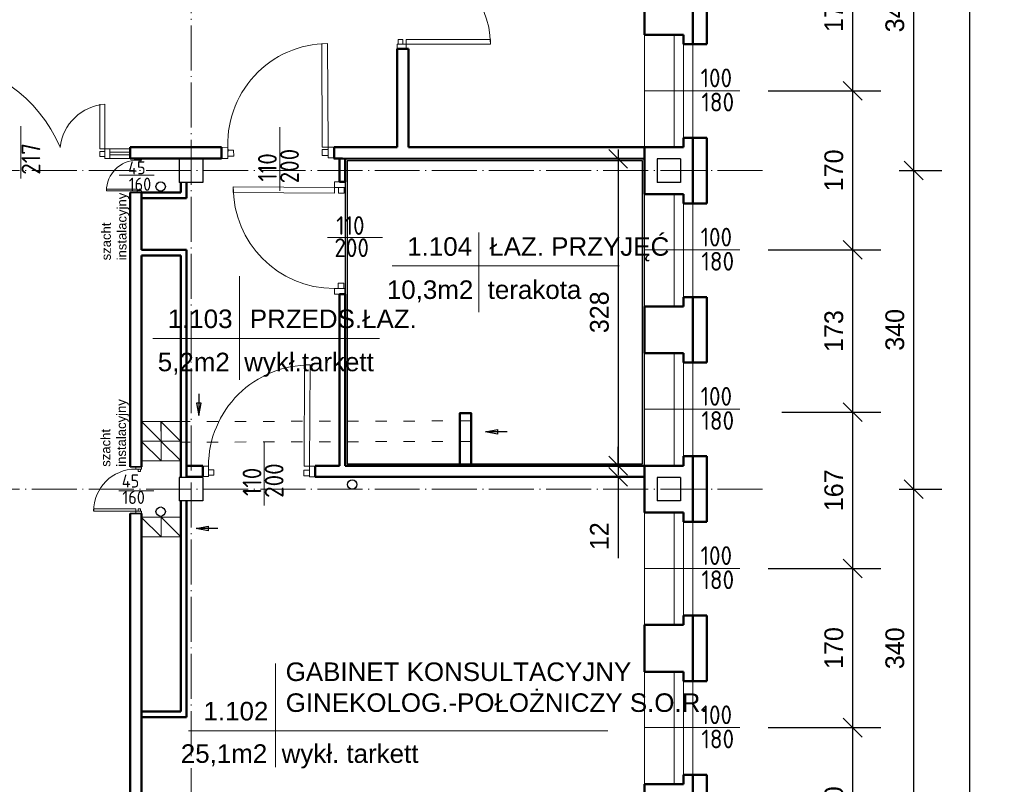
# Model space of a CAD drawing. Header units: millimetres. Extents: x -642 to 14033, y 1994 to 13520.
# Tile 49 of 72: x 5350 to 6401, y 9462 to 10279. Entities that reach past the tile are written whole.
import ezdxf

# ---------------------------------------------------------------- set-up
doc = ezdxf.new("R2010")
doc.units = ezdxf.units.MM
doc.linetypes.add('ACAD_ISO03W100', pattern=[30, 12, -18])
doc.linetypes.add('ACAD_ISO04W100', pattern=[30.5, 24, -3, 0.5, -3])
for name, color, linetype, lineweight in [('drzwi', 140, 'Continuous', 13), ('KOMINY', 43, 'Continuous', 15), ('opisy drzwi', 40, 'Continuous', 13), ('opisy pom', 3, 'Continuous', 18), ('opisy pom.50', 3, 'Continuous', 20), ('sciany', 4, 'Continuous', 35), ('symetria', 7, 'ACAD_ISO04W100', 9), ('słupy', 2, 'Continuous', 30), ('wymiary', 1, 'Continuous', 13), ('ściana', 4, 'Continuous', 50)]:
    doc.layers.add(name, color=color, linetype=linetype, lineweight=lineweight)
doc.layers.add('kanalizacja', color=210, linetype='Continuous')
doc.layers.add('POWIERZCHNIA', color=123, linetype='Continuous', plot=False)
doc.styles.add('ISO', font='isocp.shx')
doc.styles.add('ROMANS', font='ROMANS')
doc.styles.add('SYSTEM', font='TXT')
doc.dimstyles.new('Jacek2', dxfattribs={"dimscale": 2, "dimtxt": 10, "dimasz": 10, "dimexe": 15, "dimexo": 15, "dimgap": 5, "dimtad": 1, "dimdec": 0, "dimzin": 0, "dimdsep": 46, "dimtxsty": 'Standard', "dimblk": 'OBLIQUE', "dimcen": 0, "dimdle": 5, "dimadec": 1, "dimazin": 0, "dimtfac": 1, "dimtdec": 0, "dimtofl": 0, "dimtmove": 0, "dimatfit": 3, "dimfxl": 1, "dimtolj": 1, "dimtzin": 0, "dimarcsym": 0})

# ---------------------------------------------------------------- blocks, each defined once
blk = doc.blocks.new('_OBLIQUE')
at = {"color": 0, "linetype": 'ByBlock'}
blk.add_line((-0.5, -0.5), (0.5, 0.5), dxfattribs=at)
blk = doc.blocks.new('*D272')
at = {"layer": 'Defpoints', "color": 0, "transparency": 16777216}
for p in [(6017.1, 9802.4), (5988.9, 9790.4), (6030.6, 9790.4)]:
    blk.add_point(p, dxfattribs=at)
at = {"layer": 'wymiary', "color": 0, "lineweight": -2, "transparency": 16777216}
for p, q in [((5988.9, 9802.4), (5988.9, 9822.4)), ((5987.1, 9802.4), (5958.9, 9802.4)), ((6000.6, 9790.4), (5958.9, 9790.4)), ((5988.9, 9790.4), (5988.9, 9703.8))]:
    blk.add_line(p, q, dxfattribs=at)
at = {"layer": 'wymiary', "color": 0, "lineweight": -2, "transparency": 16777216, "xscale": 20, "yscale": 20, "zscale": 20}
for p, rotation in [((5988.9, 9802.4), 270), ((5988.9, 9790.4), 90)]:
    blk.add_blockref('_OBLIQUE', p, dxfattribs=dict(at, rotation=rotation))
at = {"layer": 'wymiary', "color": 0, "transparency": 16777216, "insert": (5968.9, 9727.1), "char_height": 20, "attachment_point": 5, "rotation": 90}
blk.add_mtext('\\A1;12', dxfattribs=at)
blk = doc.blocks.new('*D273')
at = {"layer": 'Defpoints', "color": 0, "transparency": 16777216}
for p in [(6017.1, 10129.9), (5989, 9802.4), (6017.1, 9802.4)]:
    blk.add_point(p, dxfattribs=at)
at = {"layer": 'wymiary', "color": 0, "lineweight": -2, "transparency": 16777216}
for p, q in [((5987.1, 10129.9), (5959, 10129.9)), ((5989, 10139.9), (5989, 9792.4)), ((5987.1, 9802.4), (5959, 9802.4))]:
    blk.add_line(p, q, dxfattribs=at)
at = {"layer": 'wymiary', "color": 0, "lineweight": -2, "transparency": 16777216, "xscale": 20, "yscale": 20, "zscale": 20}
for p, rotation in [((5989, 10129.9), 90), ((5989, 9802.4), 270)]:
    blk.add_blockref('_OBLIQUE', p, dxfattribs=dict(at, rotation=rotation))
at = {"layer": 'wymiary', "color": 0, "transparency": 16777216, "insert": (5969, 9966.2), "char_height": 20, "attachment_point": 5, "rotation": 90}
blk.add_mtext('\\A1;328', dxfattribs=at)
blk = doc.blocks.new('*D509')
at = {"layer": 'Defpoints', "color": 0, "transparency": 16777216}
for p in [(6118.9, 10372.7), (6118.9, 10202.7), (6239.2, 10202.7)]:
    blk.add_point(p, dxfattribs=at)
at = {"layer": 'wymiary', "color": 0, "lineweight": -2, "transparency": 16777216}
for p, q in [((6239.2, 10382.7), (6239.2, 10192.7)), ((6148.9, 10372.7), (6269.2, 10372.7)), ((6148.9, 10202.7), (6269.2, 10202.7))]:
    blk.add_line(p, q, dxfattribs=at)
at = {"layer": 'wymiary', "color": 0, "lineweight": -2, "transparency": 16777216, "xscale": 20, "yscale": 20, "zscale": 20}
for p, rotation in [((6239.2, 10372.7), 90), ((6239.2, 10202.7), 270)]:
    blk.add_blockref('_OBLIQUE', p, dxfattribs=dict(at, rotation=rotation))
at = {"layer": 'wymiary', "color": 0, "transparency": 16777216, "insert": (6219.2, 10287.7), "char_height": 20, "attachment_point": 5, "rotation": 90}
blk.add_mtext('\\A1;170', dxfattribs=at)
blk = doc.blocks.new('*D510')
at = {"layer": 'Defpoints', "color": 0, "transparency": 16777216}
for p in [(6118.9, 10202.7), (6118.9, 10032.7), (6239.2, 10032.7)]:
    blk.add_point(p, dxfattribs=at)
at = {"layer": 'wymiary', "color": 0, "lineweight": -2, "transparency": 16777216}
for p, q in [((6239.2, 10212.7), (6239.2, 10022.7)), ((6148.9, 10202.7), (6269.2, 10202.7)), ((6148.9, 10032.7), (6269.2, 10032.7))]:
    blk.add_line(p, q, dxfattribs=at)
at = {"layer": 'wymiary', "color": 0, "lineweight": -2, "transparency": 16777216, "xscale": 20, "yscale": 20, "zscale": 20}
for p, rotation in [((6239.2, 10202.7), 90), ((6239.2, 10032.7), 270)]:
    blk.add_blockref('_OBLIQUE', p, dxfattribs=dict(at, rotation=rotation))
at = {"layer": 'wymiary', "color": 0, "transparency": 16777216, "insert": (6219.2, 10117.7), "char_height": 20, "attachment_point": 5, "rotation": 90}
blk.add_mtext('\\A1;170', dxfattribs=at)
blk = doc.blocks.new('*D511')
at = {"layer": 'Defpoints', "color": 0, "transparency": 16777216}
for p in [(6118.9, 10032.7), (6133.6, 9859.6), (6239.2, 9859.6)]:
    blk.add_point(p, dxfattribs=at)
at = {"layer": 'wymiary', "color": 0, "lineweight": -2, "transparency": 16777216}
for p, q in [((6239.2, 10042.7), (6239.2, 9849.6)), ((6148.9, 10032.7), (6269.2, 10032.7)), ((6163.6, 9859.6), (6269.2, 9859.6))]:
    blk.add_line(p, q, dxfattribs=at)
at = {"layer": 'wymiary', "color": 0, "lineweight": -2, "transparency": 16777216, "xscale": 20, "yscale": 20, "zscale": 20}
for p, rotation in [((6239.2, 10032.7), 90), ((6239.2, 9859.6), 270)]:
    blk.add_blockref('_OBLIQUE', p, dxfattribs=dict(at, rotation=rotation))
at = {"layer": 'wymiary', "color": 0, "transparency": 16777216, "insert": (6219.2, 9946.1), "char_height": 20, "attachment_point": 5, "rotation": 90}
blk.add_mtext('\\A1;173', dxfattribs=at)
blk = doc.blocks.new('*D512')
at = {"layer": 'Defpoints', "color": 0, "transparency": 16777216}
for p in [(6133.6, 9859.6), (6118.9, 9692.7), (6239.2, 9692.7)]:
    blk.add_point(p, dxfattribs=at)
at = {"layer": 'wymiary', "color": 0, "lineweight": -2, "transparency": 16777216}
for p, q in [((6239.2, 9869.6), (6239.2, 9682.7)), ((6163.6, 9859.6), (6269.2, 9859.6)), ((6148.9, 9692.7), (6269.2, 9692.7))]:
    blk.add_line(p, q, dxfattribs=at)
at = {"layer": 'wymiary', "color": 0, "lineweight": -2, "transparency": 16777216, "xscale": 20, "yscale": 20, "zscale": 20}
for p, rotation in [((6239.2, 9859.6), 90), ((6239.2, 9692.7), 270)]:
    blk.add_blockref('_OBLIQUE', p, dxfattribs=dict(at, rotation=rotation))
at = {"layer": 'wymiary', "color": 0, "transparency": 16777216, "insert": (6219.2, 9776.1), "char_height": 20, "attachment_point": 5, "rotation": 90}
blk.add_mtext('\\A1;167', dxfattribs=at)
blk = doc.blocks.new('*D513')
at = {"layer": 'Defpoints', "color": 0, "transparency": 16777216}
for p in [(6118.9, 9692.7), (6118.9, 9522.7), (6239.2, 9522.7)]:
    blk.add_point(p, dxfattribs=at)
at = {"layer": 'wymiary', "color": 0, "lineweight": -2, "transparency": 16777216}
for p, q in [((6239.2, 9702.7), (6239.2, 9512.7)), ((6148.9, 9692.7), (6269.2, 9692.7)), ((6148.9, 9522.7), (6269.2, 9522.7))]:
    blk.add_line(p, q, dxfattribs=at)
at = {"layer": 'wymiary', "color": 0, "lineweight": -2, "transparency": 16777216, "xscale": 20, "yscale": 20, "zscale": 20}
for p, rotation in [((6239.2, 9692.7), 90), ((6239.2, 9522.7), 270)]:
    blk.add_blockref('_OBLIQUE', p, dxfattribs=dict(at, rotation=rotation))
at = {"layer": 'wymiary', "color": 0, "transparency": 16777216, "insert": (6219.2, 9607.7), "char_height": 20, "attachment_point": 5, "rotation": 90}
blk.add_mtext('\\A1;170', dxfattribs=at)
blk = doc.blocks.new('*D514')
at = {"layer": 'Defpoints', "color": 0, "transparency": 16777216}
for p in [(6118.9, 9522.7), (6118.9, 9352.7), (6239.2, 9352.7)]:
    blk.add_point(p, dxfattribs=at)
at = {"layer": 'wymiary', "color": 0, "lineweight": -2, "transparency": 16777216}
for p, q in [((6239.2, 9532.7), (6239.2, 9342.7)), ((6148.9, 9522.7), (6269.2, 9522.7)), ((6148.9, 9352.7), (6269.2, 9352.7))]:
    blk.add_line(p, q, dxfattribs=at)
at = {"layer": 'wymiary', "color": 0, "lineweight": -2, "transparency": 16777216, "xscale": 20, "yscale": 20, "zscale": 20}
for p, rotation in [((6239.2, 9522.7), 90), ((6239.2, 9352.7), 270)]:
    blk.add_blockref('_OBLIQUE', p, dxfattribs=dict(at, rotation=rotation))
at = {"layer": 'wymiary', "color": 0, "transparency": 16777216, "insert": (6219.2, 9437.7), "char_height": 20, "attachment_point": 5, "rotation": 90}
blk.add_mtext('\\A1;170', dxfattribs=at)
blk = doc.blocks.new('*D533')
at = {"layer": 'Defpoints', "color": 0, "transparency": 16777216}
for p in [(6258.7, 10457.4), (6258.7, 10117.4), (6304.3, 10117.4)]:
    blk.add_point(p, dxfattribs=at)
at = {"layer": 'wymiary', "color": 0, "lineweight": -2, "transparency": 16777216}
for p, q in [((6304.3, 10467.4), (6304.3, 10107.4)), ((6288.7, 10457.4), (6334.3, 10457.4)), ((6288.7, 10117.4), (6334.3, 10117.4))]:
    blk.add_line(p, q, dxfattribs=at)
at = {"layer": 'wymiary', "color": 0, "lineweight": -2, "transparency": 16777216, "xscale": 20, "yscale": 20, "zscale": 20}
for p, rotation in [((6304.3, 10457.4), 90), ((6304.3, 10117.4), 270)]:
    blk.add_blockref('_OBLIQUE', p, dxfattribs=dict(at, rotation=rotation))
at = {"layer": 'wymiary', "color": 0, "transparency": 16777216, "insert": (6284.3, 10287.4), "char_height": 20, "attachment_point": 5, "rotation": 90}
blk.add_mtext('\\A1;340', dxfattribs=at)
blk = doc.blocks.new('*D534')
at = {"layer": 'Defpoints', "color": 0, "transparency": 16777216}
for p in [(6258.7, 10117.4), (6258.7, 9777.4), (6304.3, 9777.4)]:
    blk.add_point(p, dxfattribs=at)
at = {"layer": 'wymiary', "color": 0, "lineweight": -2, "transparency": 16777216}
for p, q in [((6304.3, 10127.4), (6304.3, 9767.4)), ((6288.7, 10117.4), (6334.3, 10117.4)), ((6288.7, 9777.4), (6334.3, 9777.4))]:
    blk.add_line(p, q, dxfattribs=at)
at = {"layer": 'wymiary', "color": 0, "lineweight": -2, "transparency": 16777216, "xscale": 20, "yscale": 20, "zscale": 20}
for p, rotation in [((6304.3, 10117.4), 90), ((6304.3, 9777.4), 270)]:
    blk.add_blockref('_OBLIQUE', p, dxfattribs=dict(at, rotation=rotation))
at = {"layer": 'wymiary', "color": 0, "transparency": 16777216, "insert": (6284.3, 9947.4), "char_height": 20, "attachment_point": 5, "rotation": 90}
blk.add_mtext('\\A1;340', dxfattribs=at)
blk = doc.blocks.new('*D535')
at = {"layer": 'Defpoints', "color": 0, "transparency": 16777216}
for p in [(6258.7, 9777.4), (6258.7, 9437.4), (6304.3, 9437.4)]:
    blk.add_point(p, dxfattribs=at)
at = {"layer": 'wymiary', "color": 0, "lineweight": -2, "transparency": 16777216}
for p, q in [((6304.3, 9787.4), (6304.3, 9427.4)), ((6288.7, 9777.4), (6334.3, 9777.4)), ((6288.7, 9437.4), (6334.3, 9437.4))]:
    blk.add_line(p, q, dxfattribs=at)
at = {"layer": 'wymiary', "color": 0, "lineweight": -2, "transparency": 16777216, "xscale": 20, "yscale": 20, "zscale": 20}
for p, rotation in [((6304.3, 9777.4), 90), ((6304.3, 9437.4), 270)]:
    blk.add_blockref('_OBLIQUE', p, dxfattribs=dict(at, rotation=rotation))
at = {"layer": 'wymiary', "color": 0, "transparency": 16777216, "insert": (6284.3, 9607.4), "char_height": 20, "attachment_point": 5, "rotation": 90}
blk.add_mtext('\\A1;340', dxfattribs=at)
blk = doc.blocks.new('*D543')
at = {"layer": 'Defpoints', "color": 0, "transparency": 16777216}
for p in [(6364.1, 11206.9), (6401.1, 11206.9), (6401.1, 6758.4)]:
    blk.add_point(p, dxfattribs=at)
at = {"layer": 'wymiary', "color": 0, "lineweight": -2, "transparency": 16777216}
for p, q in [((6364.1, 6748.4), (6364.1, 11216.9)), ((6371.1, 11206.9), (6334.1, 11206.9)), ((6371.1, 6758.4), (6334.1, 6758.4))]:
    blk.add_line(p, q, dxfattribs=at)
at = {"layer": 'wymiary', "color": 0, "lineweight": -2, "transparency": 16777216, "xscale": 20, "yscale": 20, "zscale": 20}
for p, rotation in [((6364.1, 11206.9), 90), ((6364.1, 6758.4), 270)]:
    blk.add_blockref('_OBLIQUE', p, dxfattribs=dict(at, rotation=rotation))
at = {"layer": 'wymiary', "color": 0, "transparency": 16777216, "insert": (6344.1, 8982.7), "char_height": 20, "attachment_point": 5, "rotation": 90}
blk.add_mtext('\\A1;4449', dxfattribs=at)

msp = doc.modelspace()

# ---------------------------------------------------------------- linework, layer by layer
at = {"layer": 'drzwi'}
for p, q in [((5446.6, 10137.1), (5468.2, 10137.1)), ((5446.6, 10134.1), (5468.2, 10134.1))]:
    msp.add_line(p, q, dxfattribs=at)
msp.add_lwpolyline([(5468.2, 10140.8), (5468.1, 10130.4), (5446.6, 10130.5), (5446.6, 10140.8)], close=True, dxfattribs=at)
for points in [[(5754.1, 10252.4, 0), (5754.1, 10257.4, 0), (5759.1, 10257.4, 0), (5759.1, 10252.4, 0), (5754.1, 10252.4, 0)], [(5762.6, 10252.4, 0), (5762.6, 10257.4, 0), (5852.6, 10257.4, 0), (5852.6, 10252.4, 0), (5762.6, 10252.4, 0)], [(5679.4, 10142.5, 0), (5673.2, 10142.5, 0), (5672.6, 10253.1, 0)], [(5678.8, 10253.1, 0), (5679.4, 10142.5, 0)], [(5753.1, 10252.4, 0), (5753.1, 10247.4, 0), (5762.6, 10247.4, 0), (5762.6, 10252.4, 0), (5753.1, 10252.4, 0)], [(5441.2, 10140.8, 0), (5435.8, 10140.8, 0), (5435.8, 10188.3, 0)], [(5441.2, 10188.3, 0), (5441.2, 10140.8, 0)], [(5441.2, 10140.8, 0), (5446.6, 10140.8, 0), (5446.6, 10130.4, 0), (5441.2, 10130.4, 0), (5441.2, 10140.8, 0)], [(5572.3, 10142, 0), (5566.1, 10141.9, 0), (5566.1, 10130.5, 0), (5572.3, 10130.5, 0), (5572.3, 10142, 0)], [(5679.4, 10142.5, 0), (5685.6, 10142.6, 0), (5685.7, 10131.1, 0), (5679.5, 10131.1, 0), (5679.4, 10142.5, 0)], [(5441.2, 10132.6, 0), (5435.8, 10132.6, 0), (5435.8, 10138, 0), (5441.2, 10138, 0), (5441.2, 10132.6, 0)], [(5480.1, 10128.6, 0), (5480.1, 10130.4, 0), (5475.7, 10130.4, 0), (5475.7, 10128.6, 0), (5480.1, 10128.6, 0)], [(5572.3, 10133, 0), (5578.6, 10133, 0), (5578.5, 10139.3, 0), (5572.3, 10139.2, 0), (5572.3, 10133, 0)], [(5679.5, 10133.6, 0), (5673.2, 10133.5, 0), (5673.2, 10139.8, 0), (5679.4, 10139.8, 0), (5679.5, 10133.6, 0)], [(5479.4, 10128.6, 0), (5479.4, 10126.8, 0), (5477.6, 10126.8, 0), (5477.6, 10128.6, 0), (5479.4, 10128.6, 0)], [(5686.2, 10099.5, 0), (5686.1, 10093.5, 0), (5578.1, 10094, 0), (5578.1, 10100, 0), (5686.2, 10099.5, 0)], [(5697.6, 10099.4, 0), (5697.6, 10105.4, 0), (5686.2, 10105.5, 0), (5686.2, 10099.5, 0), (5697.6, 10099.4, 0)], [(5696.5, 10099.4, 0), (5696.4, 10093.4, 0), (5690.4, 10093.5, 0), (5690.5, 10099.5, 0), (5696.5, 10099.4, 0)], [(5475.7, 10095.7, 0), (5475.7, 10097.5, 0), (5442.8, 10097.5, 0), (5442.8, 10095.7, 0), (5475.7, 10095.7, 0)], [(5480.1, 10095.7, 0), (5480.1, 10093.9, 0), (5475.7, 10093.9, 0), (5475.7, 10095.7, 0), (5480.1, 10095.7, 0)], [(5479.4, 10095.7, 0), (5479.4, 10097.5, 0), (5477.6, 10097.5, 0), (5477.6, 10095.7, 0), (5479.4, 10095.7, 0)], [(5696, 9991.4, 0), (5696, 9997.4, 0), (5690, 9997.4, 0), (5690, 9991.4, 0), (5696, 9991.4, 0)], [(5697.2, 9991.4, 0), (5697.2, 9985.4, 0), (5686.1, 9985.4, 0), (5686.2, 9991.4, 0), (5697.2, 9991.4, 0)], [(5659.7, 9801.9, 0), (5653.7, 9801.9, 0), (5654.1, 9910, 0), (5660.2, 9909.9, 0), (5659.7, 9801.9, 0)], [(5480.1, 9798.8, 0), (5480.1, 9801.3, 0), (5474.1, 9801.3, 0), (5474.1, 9798.8, 0), (5480.1, 9798.8, 0)], [(5479.1, 9798.8, 0), (5479.1, 9796.3, 0), (5476.6, 9796.3, 0), (5476.6, 9798.8, 0), (5479.1, 9798.8, 0)], [(5551.6, 9790.9, 0), (5545.6, 9790.9, 0), (5545.6, 9801.9, 0), (5551.6, 9801.9, 0), (5551.6, 9790.9, 0)], [(5551.6, 9792.1, 0), (5557.6, 9792.1, 0), (5557.6, 9798.1, 0), (5551.6, 9798.1, 0), (5551.6, 9792.1, 0)], [(5659.6, 9791.6, 0), (5653.6, 9791.6, 0), (5653.6, 9797.6, 0), (5659.6, 9797.6, 0), (5659.6, 9791.6, 0)], [(5659.6, 9790.5, 0), (5665.6, 9790.4, 0), (5665.7, 9801.9, 0), (5659.7, 9801.9, 0), (5659.6, 9790.5, 0)], [(5474.1, 9753.8, 0), (5474.1, 9756.3, 0), (5429.2, 9756.3, 0), (5429.2, 9753.8, 0), (5474.1, 9753.8, 0)], [(5480.1, 9753.8, 0), (5480.1, 9751.3, 0), (5474.1, 9751.3, 0), (5474.1, 9753.8, 0), (5480.1, 9753.8, 0)], [(5479.1, 9753.8, 0), (5479.1, 9756.3, 0), (5476.6, 9756.3, 0), (5476.6, 9753.8, 0), (5479.1, 9753.8, 0)]]:
    msp.add_polyline3d(points, dxfattribs=at)
for centre, radius, start, end in [((5762.6, 10252.4), 90, 0, 90), ((5679.4, 10146), 107.1, 90.3008, 184.3046), ((5251.4, 10082), 154.2, 23.0271, 86.0701), ((5444.9, 10136.6), 51.8, 94.0401, 173.7235), ((5475.7, 10095.7), 32.9, 90, 180), ((5686.2, 10099.5), 108, 179.7443, 269.7443), ((5659.7, 9801.9), 108, 89.7443, 179.7443), ((5474.1, 9753.8), 45, 90, 180)]:
    msp.add_arc(centre, radius, start, end, dxfattribs=at)
at = {"layer": 'kanalizacja'}
for centre in [(5500.7, 10100.4), (5705.1, 9782.3), (5500.7, 9753.3)]:
    msp.add_circle(centre, 5, dxfattribs=at)
at = {"layer": 'KOMINY', "lineweight": 18}
for p, q in [((5480.1, 9849.5), (5501.1, 9828.5)), ((5522.1, 9849.4), (5480.1, 9849.4)), ((5501, 9849.5), (5522, 9828.5)), ((5480, 9828.5), (5501.1, 9807.5)), ((5522.1, 9828.4), (5480.1, 9828.4)), ((5501, 9828.5), (5522.1, 9807.5)), ((5522.1, 9807.4), (5480.1, 9807.4)), ((5480, 9747.5), (5501.1, 9726.5)), ((5522.1, 9747.4), (5480.1, 9747.4)), ((5501.1, 9747.5), (5522.1, 9726.5)), ((5522.1, 9726.4), (5480.1, 9726.4))]:
    msp.add_line(p, q, dxfattribs=at)
at = {"layer": 'KOMINY', "linetype": 'ACAD_ISO03W100', "lineweight": 18}
for p, q in [((5832, 9850.2), (5522, 9849.5)), ((5832, 9828.3), (5522.1, 9827.5))]:
    msp.add_line(p, q, dxfattribs=at)
at = {"layer": 'KOMINY', "lineweight": 30}
for points in [[(5541.3, 9879.1), (5541.3, 9855.9), (5543.9, 9869), (5538.8, 9869), (5541.3, 9855.9)], [(5870.5, 9838.4), (5847.2, 9838.4), (5860.3, 9841), (5860.3, 9835.9), (5847.2, 9838.4)], [(5561.6, 9735.4), (5538.4, 9735.4), (5551.5, 9737.9), (5551.5, 9732.8), (5538.4, 9735.4)]]:
    msp.add_lwpolyline(points, dxfattribs=at)
at = {"layer": 'KOMINY', "lineweight": 18}
for points in [[(5480.1, 9849.5), (5501.1, 9849.5), (5501.1, 9828.5), (5480.1, 9828.5)], [(5501, 9849.5), (5522, 9849.5), (5522.1, 9828.5), (5501.1, 9828.5)], [(5480.1, 9828.5), (5501.1, 9828.5), (5501.1, 9807.5), (5480.1, 9807.5)], [(5501.1, 9828.5), (5522.1, 9828.5), (5522.1, 9807.5), (5501.1, 9807.5)], [(5480.1, 9747.5), (5501.1, 9747.5), (5501.1, 9726.5), (5480.1, 9726.5)], [(5501.1, 9747.5), (5522.1, 9747.5), (5522.1, 9726.5), (5501.1, 9726.5)]]:
    msp.add_lwpolyline(points, close=True, dxfattribs=at)
at = {"layer": 'opisy drzwi'}
for p, q in [((6017.1, 10262.4), (6017.1, 10142.4)), ((6048.6, 10262.4), (6048.6, 10142.4)), ((6058.6, 10252.4), (6058.6, 10152.4)), ((6068.6, 10252.4), (6068.6, 10152.4)), ((6017.1, 10202.7), (6118.9, 10202.7)), ((5351.6, 10164.9), (5351.6, 10108.9)), ((5627.7, 10095.8), (5627.7, 10163.7)), ((5456.5, 10112.7), (5493.7, 10112.7)), ((6017.1, 10092.4), (6017.1, 9972.4)), ((6048.6, 10092.4), (6048.6, 9972.4)), ((6058.6, 10082.4), (6058.6, 9982.4)), ((6068.6, 10082.4), (6068.6, 9982.4)), ((5678.7, 10045.9), (5737.6, 10045.9)), ((6017.1, 10032.7), (6118.9, 10032.7)), ((6017.1, 9922.4), (6017.1, 9802.4)), ((6048.6, 9922.4), (6048.6, 9802.4)), ((6058.6, 9912.4), (6058.6, 9812.4)), ((6068.6, 9912.4), (6068.6, 9812.4)), ((6017.1, 9862.7), (6118.9, 9862.7)), ((5611.3, 9760), (5611.3, 9827.9)), ((5456.1, 9775.7), (5493.4, 9775.7)), ((6017.1, 9752.4), (6017.1, 9632.4)), ((6048.6, 9752.4), (6048.6, 9632.4)), ((6058.6, 9742.4), (6058.6, 9642.4)), ((6068.6, 9742.4), (6068.6, 9642.4)), ((6017.1, 9692.7), (6118.9, 9692.7)), ((6017.1, 9582.4), (6017.1, 9462.4)), ((6048.6, 9582.4), (6048.6, 9462.4)), ((6058.6, 9572.4), (6058.6, 9472.4)), ((6068.6, 9572.4), (6068.6, 9472.4)), ((6017.1, 9522.7), (6118.9, 9522.7))]:
    msp.add_line(p, q, dxfattribs=at)
at = {"layer": 'opisy pom'}
for p, q in [((5747.9, 10015.6), (5989.9, 10015.6)), ((5492.2, 9938.3), (5734.3, 9938.3)), ((5530.5, 9519.4), (5978.1, 9519.4))]:
    msp.add_line(p, q, dxfattribs=at)
at = {"layer": 'opisy pom.50'}
for p, q in [((5840.4, 10051.5), (5840.4, 9966.4)), ((5584.8, 9894), (5584.8, 10004.6)), ((5623.1, 9591.2), (5623.1, 9480.4))]:
    msp.add_line(p, q, dxfattribs=at)
at = {"layer": 'POWIERZCHNIA'}
for points in [[(5697.6, 9802.4), (6017.1, 9802.4), (6017.1, 10129.9), (5697.6, 10129.9)], [(5699.6, 9804.4), (6015.1, 9804.4), (6015.1, 10127.9), (5699.6, 10127.9)]]:
    msp.add_lwpolyline(points, close=True, dxfattribs=at)
at = {"layer": 'sciany'}
for points in [[(5468.1, 10093.9), (5480.1, 10093.9)], [(5468.1, 9801.3), (5480.1, 9801.3)], [(5468.1, 9751.3), (5480.1, 9751.3)]]:
    msp.add_lwpolyline(points, dxfattribs=at)
at = {"layer": 'symetria', "linetype": 'ACAD_ISO04W100', "ltscale": 2}
for p, q in [((5533.1, 5954.4), (5533.1, 10824.4)), ((6143.1, 10117.4), (4138.3, 10117.4)), ((6143.1, 9777.4), (4136.5, 9777.4))]:
    msp.add_line(p, q, dxfattribs=at)
at = {"layer": 'słupy'}
for p, q in [((5520.6, 10129.9), (5520.6, 10104.9)), ((5545.6, 10129.9), (5520.6, 10129.9)), ((5545.6, 10129.9), (5520.6, 10129.9)), ((5520.6, 10129.9), (5520.6, 10104.9)), ((5545.6, 10129.9), (5520.6, 10129.9)), ((5520.6, 10129.9), (5520.6, 10104.9)), ((5545.6, 10129.9), (5545.6, 10104.9)), ((5545.6, 10129.9), (5545.6, 10104.9)), ((5545.6, 10129.9), (5545.6, 10104.9)), ((6030.6, 10129.9), (6030.6, 10104.9)), ((6055.6, 10129.9), (6030.6, 10129.9)), ((6055.6, 10129.9), (6030.6, 10129.9)), ((6030.6, 10129.9), (6030.6, 10104.9)), ((6055.6, 10129.9), (6030.6, 10129.9)), ((6030.6, 10129.9), (6030.6, 10104.9)), ((6055.6, 10129.9), (6055.6, 10104.9)), ((6055.6, 10129.9), (6055.6, 10104.9)), ((6055.6, 10129.9), (6055.6, 10104.9)), ((5545.6, 10104.9), (5520.6, 10104.9)), ((5545.6, 10104.9), (5520.6, 10104.9)), ((5545.6, 10104.9), (5520.6, 10104.9)), ((6055.6, 10104.9), (6030.6, 10104.9)), ((6055.6, 10104.9), (6030.6, 10104.9)), ((6055.6, 10104.9), (6030.6, 10104.9)), ((5520.6, 9789.9), (5520.6, 9764.9)), ((5545.6, 9789.9), (5520.6, 9789.9)), ((5545.6, 9789.9), (5520.6, 9789.9)), ((5520.6, 9789.9), (5520.6, 9764.9)), ((5545.6, 9789.9), (5520.6, 9789.9)), ((5520.6, 9789.9), (5520.6, 9764.9)), ((5545.6, 9789.9), (5545.6, 9764.9)), ((5545.6, 9789.9), (5545.6, 9764.9)), ((5545.6, 9789.9), (5545.6, 9764.9)), ((6030.6, 9789.9), (6030.6, 9764.9)), ((6055.6, 9789.9), (6030.6, 9789.9)), ((6055.6, 9789.9), (6030.6, 9789.9)), ((6030.6, 9789.9), (6030.6, 9764.9)), ((6055.6, 9789.9), (6030.6, 9789.9)), ((6030.6, 9789.9), (6030.6, 9764.9)), ((6055.6, 9789.9), (6055.6, 9764.9)), ((6055.6, 9789.9), (6055.6, 9764.9)), ((6055.6, 9789.9), (6055.6, 9764.9)), ((5545.6, 9764.9), (5520.6, 9764.9)), ((5545.6, 9764.9), (5520.6, 9764.9)), ((5545.6, 9764.9), (5520.6, 9764.9)), ((6055.6, 9764.9), (6030.6, 9764.9)), ((6055.6, 9764.9), (6030.6, 9764.9)), ((6055.6, 9764.9), (6030.6, 9764.9))]:
    msp.add_line(p, q, dxfattribs=at)
at = {"layer": 'wymiary', "ltscale": 0.5}
msp.add_line((5697.6, 9985.4), (5691.6, 9985.4), dxfattribs=at)
at = {"layer": 'ściana'}
for p, q in [((6068.6, 10252.4), (6068.6, 10322.4)), ((6083.6, 10252.4), (6083.6, 10322.4)), ((6017.1, 10262.4), (6017.1, 10312.4)), ((6058.6, 10262.4), (6017.1, 10262.4)), ((6058.6, 10262.4), (6058.6, 10252.4)), ((5765.1, 10247.4), (5753.1, 10247.4)), ((5753.1, 10142.4), (5753.1, 10247.4)), ((5765.1, 10142.4), (5765.1, 10247.4)), ((6068.6, 10252.4), (6058.6, 10252.4)), ((6058.6, 10252.4), (6083.6, 10252.4)), ((6068.6, 10152.4), (6058.6, 10152.4)), ((6058.6, 10142.4), (6058.6, 10152.4)), ((6058.6, 10152.4), (6083.6, 10152.4)), ((6068.6, 10082.4), (6068.6, 10152.4)), ((6083.6, 10082.4), (6083.6, 10152.4)), ((5565.6, 10142.4), (5468.2, 10142.4)), ((5468.2, 10130.4), (5468.2, 10142.4)), ((5565.6, 10142.4), (5565.6, 10130.4)), ((5685.7, 10142.5), (5685.7, 10130.4)), ((5753.1, 10142.4), (5685.7, 10142.5)), ((6058.6, 10142.4), (5765.1, 10142.4)), ((6058.6, 10142.4), (6017.1, 10142.4)), ((6017.1, 10129.9), (6017.1, 10142.4)), ((5565.6, 10130.4), (5468.2, 10130.4)), ((5522.1, 10129.9), (5522.1, 10130.4)), ((5528.1, 10129.9), (5528.1, 10130.4)), ((5694.6, 10130.4), (5685.6, 10130.4)), ((5691.6, 10105.5), (5691.6, 10130.4)), ((6017.1, 10129.9), (5694.6, 10130.4)), ((5697.6, 10105.5), (5697.6, 10130.4)), ((6017.1, 10092.4), (6017.1, 10129.9)), ((5522.1, 10093.9), (5522.1, 10104.9)), ((5528.1, 10087.9), (5528.1, 10104.9)), ((5697.6, 10105.5), (5691.6, 10105.5)), ((5468.2, 9801.3), (5468.2, 10093.9)), ((5522.1, 10093.9), (5480.1, 10093.9)), ((5480.1, 10032.7), (5480.1, 10093.9)), ((6058.6, 10092.4), (6017.1, 10092.4)), ((6058.6, 10082.4), (6058.6, 10092.4)), ((5528.1, 10087.9), (5480.1, 10087.9)), ((6068.6, 10082.4), (6058.6, 10082.4)), ((6058.6, 10082.4), (6083.6, 10082.4)), ((5528.1, 10032.7), (5480.1, 10032.7)), ((5522.1, 10026.7), (5480.1, 10026.7)), ((5480.1, 9801.3), (5480.1, 10026.7)), ((5522.1, 9789.9), (5522.1, 10026.7)), ((5528.1, 9789.9), (5528.1, 10032.7)), ((5691.6, 9802.4), (5691.6, 9985.4)), ((5697.6, 9985.4), (5691.6, 9985.4)), ((5697.6, 9802.4), (5697.6, 9985.4)), ((6017.1, 9922.4), (6017.1, 9972.4)), ((6058.6, 9972.4), (6017.1, 9972.4)), ((6068.6, 9982.4), (6058.6, 9982.4)), ((6058.6, 9972.4), (6058.6, 9982.4)), ((6058.6, 9982.4), (6083.6, 9982.4)), ((6068.6, 9912.4), (6068.6, 9982.4)), ((6083.6, 9912.4), (6083.6, 9982.4)), ((6058.6, 9922.4), (6017.1, 9922.4)), ((6058.6, 9912.4), (6058.6, 9922.4)), ((6068.6, 9912.4), (6058.6, 9912.4)), ((6058.6, 9912.4), (6083.6, 9912.4)), ((6068.6, 9812.4), (6058.6, 9812.4)), ((6058.6, 9802.4), (6058.6, 9812.4)), ((6058.6, 9812.4), (6083.6, 9812.4)), ((6068.6, 9742.4), (6068.6, 9812.4)), ((6083.6, 9742.4), (6083.6, 9812.4)), ((5545.6, 9802.4), (5528.1, 9802.4)), ((5545.6, 9802.4), (5545.6, 9790.4)), ((5665.7, 9802.4), (5665.7, 9790.4)), ((5691.6, 9802.4), (5665.7, 9802.4)), ((6058.6, 9802.4), (5697.6, 9802.4)), ((6058.6, 9802.4), (6017.1, 9802.4)), ((6017.1, 9752.4), (6017.1, 9802.4)), ((5545.6, 9790.4), (5528.1, 9790.4)), ((6017.1, 9790.4), (5665.7, 9790.4)), ((5522.1, 9540), (5522.1, 9764.9)), ((5528.1, 9534), (5528.1, 9764.9)), ((6058.6, 9752.4), (6017.1, 9752.4)), ((6058.6, 9742.4), (6058.6, 9752.4)), ((5468.1, 9409.4), (5468.2, 9751.3)), ((5480.1, 9415.5), (5480.1, 9751.3)), ((6068.6, 9742.4), (6058.6, 9742.4)), ((6058.6, 9742.4), (6083.6, 9742.4)), ((6068.6, 9642.4), (6058.6, 9642.4)), ((6058.6, 9632.4), (6058.6, 9642.4)), ((6058.6, 9642.4), (6083.6, 9642.4)), ((6068.6, 9572.4), (6068.6, 9642.4)), ((6083.6, 9572.4), (6083.6, 9642.4)), ((6017.1, 9582.4), (6017.1, 9632.4)), ((6058.6, 9632.4), (6017.1, 9632.4)), ((6058.6, 9582.4), (6017.1, 9582.4)), ((6058.6, 9572.4), (6058.6, 9582.4)), ((6068.6, 9572.4), (6058.6, 9572.4)), ((6058.6, 9572.4), (6083.6, 9572.4)), ((5522.1, 9540), (5480.1, 9540)), ((5528.1, 9534), (5480.1, 9534)), ((6068.6, 9472.4), (6058.6, 9472.4)), ((6058.6, 9462.4), (6058.6, 9472.4)), ((6058.6, 9472.4), (6083.6, 9472.4)), ((6068.6, 9402.4), (6068.6, 9472.4)), ((6083.6, 9402.4), (6083.6, 9472.4)), ((6058.6, 9462.4), (6017.1, 9462.4)), ((6017.1, 9437.4), (6017.1, 9462.4))]:
    msp.add_line(p, q, dxfattribs=at)
msp.add_lwpolyline([(5820, 9802.4), (5832, 9802.4), (5832, 9858.5), (5820, 9858.5)], close=True, dxfattribs=at)

# ---------------------------------------------------------------- texts
at = {"layer": 'opisy drzwi', "style": 'ISO'}
for s, height, p in [('100', 20, (6076.9, 10206.4)), ('180', 20, (6077.8, 10180.6)), ('45', 14, (5466, 10113.4)), ('160', 14, (5466.6, 10095.9)), ('110', 20, (5688, 10048.8)), ('100', 20, (6076.9, 10036.4)), ('200', 20, (5686.1, 10025.1)), ('180', 20, (6077.8, 10010.6)), ('100', 20, (6076.9, 9866.4)), ('180', 20, (6077.8, 9840.6)), ('45', 14, (5459.2, 9779)), ('160', 14, (5459.8, 9761.5)), ('100', 20, (6076.9, 9696.4)), ('180', 20, (6077.8, 9670.6)), ('100', 20, (6076.9, 9526.4)), ('180', 20, (6077.8, 9500.6))]:
    msp.add_text(s, height=height, dxfattribs=at).set_placement(p)
for s, p in [('217', (5372.2, 10113)), ('110', (5624.6, 10105.7)), ('200', (5648.2, 10103.8)), ('110', (5608.2, 9769.9)), ('200', (5631.8, 9768))]:
    msp.add_text(s, height=20, rotation=90, dxfattribs=at).set_placement(p)
at = {"layer": 'opisy pom', "char_height": 10, "attachment_point": 1, "rotation": 90, "style": 'ROMANS'}
for insert in [(5437.5, 10021.6), (5437, 9801.2)]:
    msp.add_mtext('{\\fArial|b0|i0|c238|p34;szacht\\Pinstalacyjny}', dxfattribs=dict(at, insert=insert))
at = {"layer": 'opisy pom', "char_height": 19.8, "attachment_point": 1, "style": 'SYSTEM'}
for s, insert in [('{\\fArial|b0|i0|c238|p34;1.104}', (5763.8, 10046.3)), ('{\\fArial|b0|i0|c238|p34;ŁAZ. PRZYJĘĆ}', (5851.4, 10046.3)), ('{\\fArial|b0|i0|c238|p34;10,3m2  terakota}', (5742.1, 10000.2)), ('{\\fArial|b0|i0|c238|p34;PRZEDS.ŁAZ. }', (5595.8, 9969.1)), ('{\\fArial|b0|i0|c238|p34;1.103}', (5508.2, 9969.1)), ('{\\fArial|b0|i0|c238|p34;5,2m2  wykł.tarkett}', (5497.6, 9923)), ('{\\fArial|b0|i0|c238|p34;GABINET KONSULTACYJNY\\PGINEKOLOG.-POŁOŻNICZY S.O.R}.', (5634.1, 9592.3)), ('{\\fArial|b0|i0|c238|p34;1.102}', (5546.4, 9550.2)), ('{\\fArial|b0|i0|c238|p34;25,1m2  wykł. tarkett}', (5522.2, 9504.9))]:
    msp.add_mtext(s, dxfattribs=dict(at, insert=insert))

# ---------------------------------------------------------------- dimensions: what is measured, and where the dimension line sits
at = {"layer": 'wymiary'}
dim = msp.add_aligned_dim(p1=(6401.0589261, 6758.4386018), p2=(6401.0589261, 11206.9386018), distance=37, dimstyle='Jacek2', dxfattribs=at)
dim.commit()
dim.dimension.update_dxf_attribs({"geometry": '*D543', "text_midpoint": (6344.0589261, 8982.6886018)})
for base, p1, p2, picture, middle in [((6304.3, 10117.4), (6258.7, 10457.4), (6258.7, 10117.4), '*D533', (6284.3, 10287.4)), ((6239.2, 10202.7), (6118.9, 10372.7), (6118.9, 10202.7), '*D509', (6219.2, 10287.7)), ((6239.2, 10032.7), (6118.9, 10202.7), (6118.9, 10032.7), '*D510', (6219.2, 10117.7)), ((6304.3, 9777.4), (6258.7, 10117.4), (6258.7, 9777.4), '*D534', (6284.3, 9947.4)), ((6239.2, 9859.6), (6118.9, 10032.7), (6133.6, 9859.6), '*D511', (6219.2, 9946.1)), ((6239.2, 9692.7), (6133.6, 9859.6), (6118.9, 9692.7), '*D512', (6219.2, 9776.1)), ((6304.3, 9437.4), (6258.7, 9777.4), (6258.7, 9437.4), '*D535', (6284.3, 9607.4)), ((6239.2, 9522.7), (6118.9, 9692.7), (6118.9, 9522.7), '*D513', (6219.2, 9607.7)), ((6239.2, 9352.7), (6118.9, 9522.7), (6118.9, 9352.7), '*D514', (6219.2, 9437.7))]:
    dim = msp.add_linear_dim(base=base, p1=p1, p2=p2, angle=90, dimstyle='Jacek2', override={"dimtmove": 1}, dxfattribs=at)
    dim.commit()
    dim.dimension.update_dxf_attribs({"geometry": picture, "text_midpoint": middle})
at = {"layer": 'wymiary', "ltscale": 0.5}
dim = msp.add_aligned_dim(p1=(6017.1268242, 10129.9386018), p2=(6017.1268242, 9802.4386018), distance=-28.117788, dimstyle='Jacek2', dxfattribs=at)
dim.commit()
dim.dimension.update_dxf_attribs({"geometry": '*D273', "text_midpoint": (5969.0090361, 9966.1886018)})
dim = msp.add_linear_dim(base=(5988.9, 9790.4), p1=(6017.1, 9802.4), p2=(6030.6, 9790.4), angle=90, dimstyle='Jacek2', dxfattribs=at)
dim.commit()
dim.dimension.update_dxf_attribs({"geometry": '*D272', "text_midpoint": (5968.9, 9727.1)})

doc.saveas('drawing.dxf')
